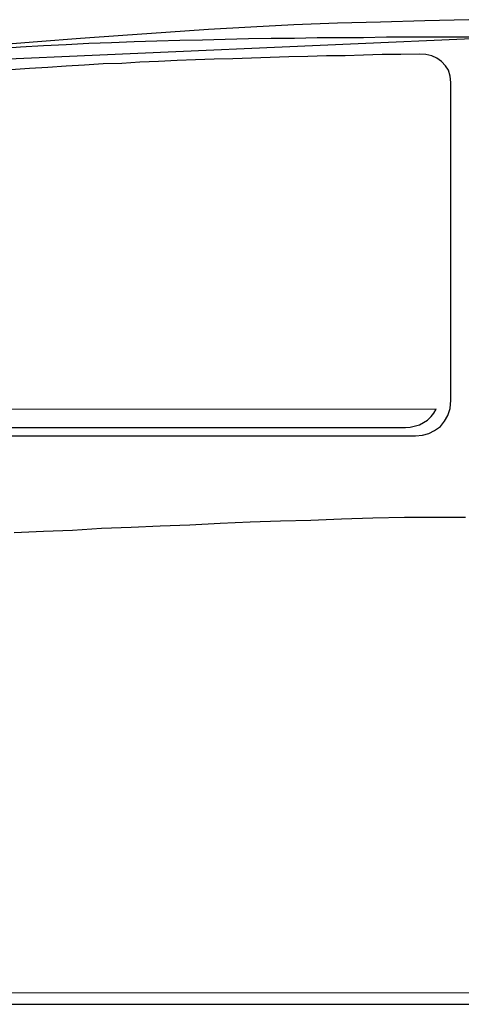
# Model space of a CAD drawing. Extents: x 149 to 250, y -977 to -912.
# Tile 131 of 156: x 210.507 to 211.076, y -926.739 to -925.473. Entities that reach past the tile are written whole.
import ezdxf

# ---------------------------------------------------------------- set-up
doc = ezdxf.new("R2010")
doc.units = 0
doc.header["$MEASUREMENT"] = 0
doc.layers.get('0').update_dxf_attribs({"linetype": 'CONTINUOUS'})

msp = doc.modelspace()

# ---------------------------------------------------------------- linework, layer by layer
at = {"linetype": 'Continuous'}
for points in [[(211.0853826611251, -925.4729200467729), (211.0285093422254, -925.4744221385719), (210.9716360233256, -925.4759242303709), (210.9162353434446, -925.4774263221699), (210.8601277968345, -925.4796647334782), (210.8047271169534, -925.4826689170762), (210.750092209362, -925.4856436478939), (210.6954573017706, -925.4894136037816), (210.6400860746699, -925.4931541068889), (210.5854511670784, -925.4968946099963), (210.5300799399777, -925.5013714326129), (210.4754450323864, -925.50587770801)], [(210.1895468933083, -925.5365380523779), (211.1287960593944, -925.4953925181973)], [(211.0988425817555, -925.4953925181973), (211.0689185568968, -925.4953925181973), (211.0389945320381, -925.4953925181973), (211.009041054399, -925.4953925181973), (210.9791170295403, -925.4953925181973), (210.9499293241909, -925.4961288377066), (210.9199758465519, -925.4961288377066), (210.8900518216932, -925.4961288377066), (210.8608641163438, -925.4968946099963), (210.8309400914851, -925.4968946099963), (210.8017523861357, -925.4976309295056), (210.7717989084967, -925.4983672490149), (210.7426112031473, -925.4991330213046), (210.713423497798, -925.4998693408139), (210.6834994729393, -925.5006351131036), (210.6543117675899, -925.5013714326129), (210.6251240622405, -925.5028735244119), (210.5959363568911, -925.5036098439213), (210.5667486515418, -925.5051119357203), (210.5375609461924, -925.5066140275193), (210.508373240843, -925.5081161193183), (210.4791855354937, -925.5103545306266)], [(210.0705576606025, -926.0080476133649), (211.0165220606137, -926.0080476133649), (211.0255051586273, -926.0072818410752), (211.0337519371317, -926.0050434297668), (211.0412329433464, -926.0013029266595), (211.0487139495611, -925.9960603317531), (211.0539565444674, -925.9893156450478), (211.0584333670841, -925.9818346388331), (211.0614375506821, -925.9728515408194), (211.0621738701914, -925.9623958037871), (211.0621738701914, -925.5537679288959), (211.0614375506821, -925.5455211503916), (211.0591991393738, -925.5380401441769), (211.0554586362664, -925.5320612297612), (211.0502160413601, -925.5268186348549), (211.0442371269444, -925.5223418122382), (211.037492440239, -925.5193376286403), (211.0300114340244, -925.5178355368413), (211.02176465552, -925.517099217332), (210.997819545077, -925.5178355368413), (210.9738744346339, -925.5178355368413), (210.9499293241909, -925.5185718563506), (210.9259842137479, -925.5193376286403), (210.9020391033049, -925.5193376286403), (210.8780939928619, -925.5200739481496), (210.8533831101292, -925.5208397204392), (210.8294379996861, -925.5215760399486), (210.8054928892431, -925.5223418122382), (210.7815477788, -925.5230781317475), (210.7575732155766, -925.523814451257), (210.7336281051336, -925.5245802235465), (210.7096829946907, -925.525316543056), (210.6857378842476, -925.5268186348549), (210.6617927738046, -925.5275549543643), (210.6385839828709, -925.5290570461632), (210.6146388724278, -925.5298228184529), (210.5906937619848, -925.5312954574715), (210.5667486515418, -925.5327975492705), (210.543539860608, -925.5342996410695), (210.519594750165, -925.5358017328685), (210.4956496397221, -925.5373038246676)], [(210.0585998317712, -925.9743536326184), (210.0615745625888, -925.9788599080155), (210.0653150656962, -925.9833367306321), (210.0698213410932, -925.9863409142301), (210.0750639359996, -925.9900814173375), (210.0810428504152, -925.9923198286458), (210.0877875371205, -925.9945582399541), (210.0952685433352, -925.9967966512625), (210.1042516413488, -925.9975624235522), (211.0037984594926, -925.9975624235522), (211.0098068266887, -925.9967966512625), (211.0165220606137, -925.9953240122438), (211.02176465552, -925.9938219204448), (211.0270072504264, -925.9908177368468), (211.0322498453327, -925.9878430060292), (211.0367266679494, -925.9833367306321), (211.0404671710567, -925.9788599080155), (211.0434713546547, -925.9736173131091), (210.0585998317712, -925.9743536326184)], [(210.5001264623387, -926.1322794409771), (210.5375609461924, -926.1307773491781), (210.5749659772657, -926.129275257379), (210.6124004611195, -926.1270368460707), (210.6505712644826, -926.1255347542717), (210.687976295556, -926.1240326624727), (210.7261470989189, -926.1225305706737), (210.7650836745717, -926.1202921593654), (210.8039907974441, -926.1187900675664), (210.8428979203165, -926.1172879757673), (210.8818344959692, -926.116551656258), (210.9214779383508, -926.115049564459), (210.9618871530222, -926.11354747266), (211.002325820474, -926.1128111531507), (211.0412329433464, -926.1128111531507), (211.0809058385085, -926.1128111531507)], [(210.2539306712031, -926.7249871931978), (210.2569054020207, -926.7279913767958), (210.2599095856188, -926.7309955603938), (210.2628843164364, -926.7332339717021), (210.2658885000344, -926.7354723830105), (210.2688926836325, -926.7369744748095), (210.2718674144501, -926.7384765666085), (210.2756079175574, -926.7392128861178), (210.2786121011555, -926.7392128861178), (212.4317281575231, -926.7392128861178), (212.4362049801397, -926.7392128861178), (212.4407112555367, -926.7384765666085), (212.4451880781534, -926.7369744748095), (212.4489285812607, -926.7354723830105), (212.4526690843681, -926.7332339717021), (212.4564095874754, -926.7309955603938), (212.4594137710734, -926.7279913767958), (212.4623885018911, -926.7242508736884), (210.2539306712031, -926.7249871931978)]]:
    msp.add_lwpolyline(points, dxfattribs=at)

doc.saveas('drawing.dxf')
